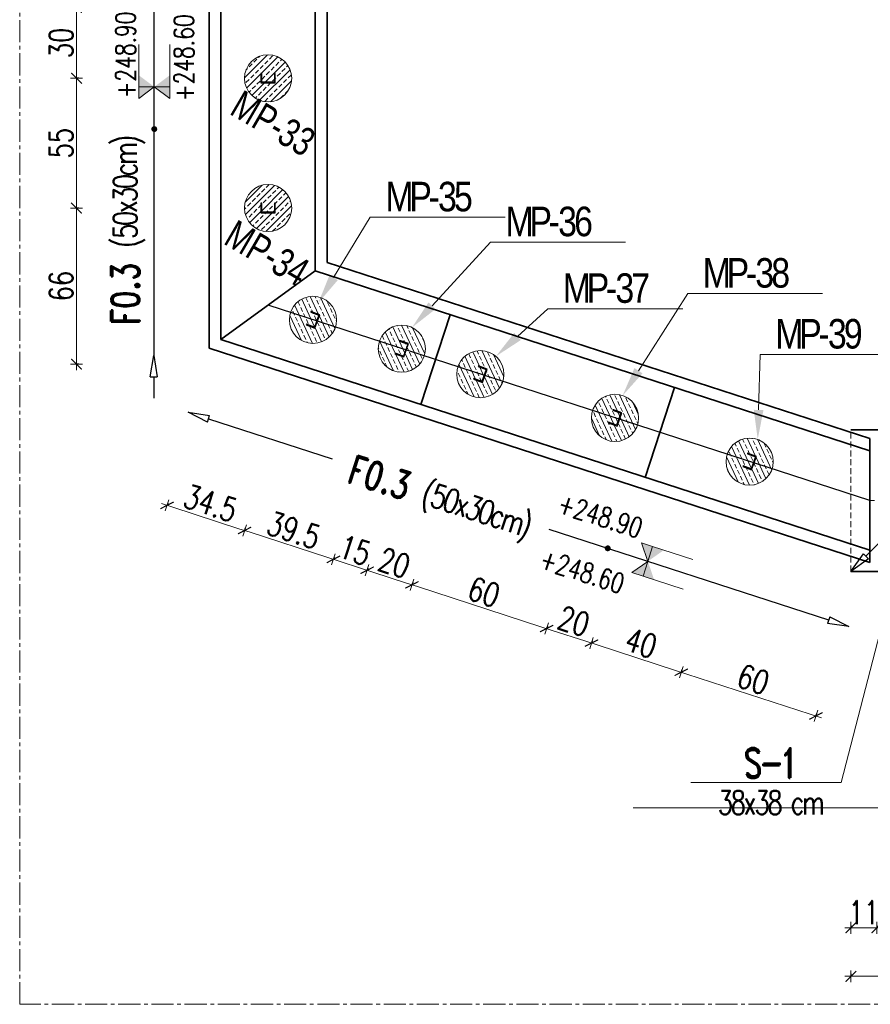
# Model space of a CAD drawing. Header units: millimetres. Extents: x -8 to 14965326, y -810 to 11054951.
# Tile 3 of 72: x 7503717 to 7504077, y 5554950 to 5555367. Entities that reach past the tile are written whole.
import ezdxf
from ezdxf import colors
from ezdxf.entities.mleader import LeaderData, LeaderLine
from ezdxf.math import Vec2, Vec3

# ---------------------------------------------------------------- set-up
doc = ezdxf.new("R2010")
doc.units = ezdxf.units.MM
doc.header["$LTSCALE"] = 0.5
doc.header["$MEASUREMENT"] = 0
for name, pattern in [('CENTER2', [1.125, 0.75, -0.125, 0.125, -0.125]), ('HIDDEN', [9.524999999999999, 6.35, -3.175]), ('KRESKOWA', [0.75, 0.5, -0.25])]:
    doc.linetypes.add(name, pattern=pattern)
doc.layers.get('0').update_dxf_attribs({"linetype": 'CONTINUOUS', "lineweight": 13})
doc.layers.get('Defpoints').update_dxf_attribs({"linetype": 'CONTINUOUS'})
for name, color, linetype, lineweight in [('_K_pozycje', 1, 'CONTINUOUS', 5), ('A_20-wymiary A', 7, 'CONTINUOUS', 13), ('JG numery', 171, 'HIDDEN', 20), ('K_Cienkie przerywane', 252, 'KRESKOWA', 9), ('K_Fundamenty - przekrój', 40, 'CONTINUOUS', 35), ('K_Kreskowanie', 253, 'CONTINUOUS', 5), ('K_Opis', 7, 'CONTINUOUS', 9), ('K_Ściany - przekrój', 7, 'CONTINUOUS', 35), ('tkd_obszary_wykazu', 14, 'CENTER2', 9), ('tkd_stal_przekrój', 80, 'CONTINUOUS', 30), ('tkd_wym', 1, 'CONTINUOUS', 5)]:
    doc.layers.add(name, color=color, linetype=linetype, lineweight=lineweight)
doc.layers.add('tkd_tekad_konfig', color=111, linetype='CONTINUOUS')
doc.styles.add('___K_OPIS_ROMAND', font='romand.shx', dxfattribs={"width": 0.75})
doc.styles.add('___K_OPIS_SIMPLEX', font='simplex.shx', dxfattribs={"width": 0.75})
doc.styles.add('_ARKONA_TABELKA', font='ARIALN.TTF')
doc.styles.add('Arial', font='arial.ttf')
doc.styles.add('tkd_txt0', font='simplex.shx', dxfattribs={"width": 0.75})
doc.dimstyles.new('opisy_wieńce', dxfattribs={"dimscale": 0.6, "dimtxt": 20, "dimasz": 25, "dimexe": 10, "dimexo": 50, "dimgap": 10, "dimtad": 0, "dimdec": 1, "dimrnd": 0.05000000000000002, "dimzin": 9, "dimdsep": 46, "dimtxsty": '___K_OPIS_ROMAND', "dimblk1": 'CLOSEDBLANK', "dimblk2": 'CLOSEDBLANK', "dimsah": 1, "dimcen": 0, "dimdle": 10, "dimse1": 1, "dimse2": 1, "dimclrd": 1, "dimclre": 256, "dimclrt": 50, "dimazin": 2, "dimtm": 1e-09, "dimtfac": 1, "dimtdec": 1, "dimtmove": 2, "dimatfit": 3, "dimfxl": 1, "dimtolj": 1, "dimtzin": 0, "dimarcsym": 0})
doc.dimstyles.new('tkd_1-50cm[cm]', dxfattribs={"dimtxt": 10, "dimasz": 2.5, "dimexe": 0, "dimexo": 10, "dimgap": 1.5, "dimtad": 1, "dimdec": 1, "dimrnd": 0.5, "dimdsep": 46, "dimtxsty": 'tkd_txt0', "dimblk": 'tkd_dim_arrow', "dimcen": 0, "dimclrd": 1, "dimclre": 256, "dimclrt": 7, "dimaunit": 1, "dimadec": 0, "dimazin": 0, "dimtfac": 0.009090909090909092, "dimtdec": 1, "dimtix": 1, "dimtmove": 1, "dimatfit": 3, "dimldrblk": 'DOTSMALL', "dimfxl": 1, "dimfxlon": 1, "dimtvp": 0.02, "dimtolj": 1, "dimtzin": 9, "dimlwd": -1, "dimarcsym": 0})

# ---------------------------------------------------------------- blocks, each defined once
blk = doc.blocks.new('_ClosedBlank')
at = {"color": 0, "linetype": 'ByBlock', "lineweight": -2}
for p, q in [((-1, 0.1666666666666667), (0, 0)), ((-1, 0.1666666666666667), (-1, -0.1666666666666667)), ((0, 0), (-1, -0.1666666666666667))]:
    blk.add_line(p, q, dxfattribs=at)
blk = doc.blocks.new('*D142')
at = {"layer": '_K_pozycje', "color": 1, "lineweight": -2, "transparency": 16777216}
for p, q in [((7503773.65103881, 5555381.055750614), (7503773.65103881, 5555390.055750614)), ((7503773.65103881, 5555372.055750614), (7503773.65103881, 5555224.52976978)), ((7503773.65103881, 5555215.52976978), (7503773.65103881, 5555206.52976978))]:
    blk.add_line(p, q, dxfattribs=at)
at = {"layer": 'Defpoints', "color": 0, "transparency": 16777216}
for p in [(7503797.111620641, 5555372.055750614), (7503773.65103881, 5555224.52976978), (7503797.111620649, 5555224.52976978)]:
    blk.add_point(p, dxfattribs=at)
at = {"layer": '_K_pozycje', "color": 1, "lineweight": -2, "transparency": 16777216, "xscale": 9, "yscale": 9, "zscale": 9}
for p, rotation in [((7503773.65103881, 5555372.055750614), 270), ((7503773.65103881, 5555224.52976978), 90)]:
    blk.add_blockref('_ClosedBlank', p, dxfattribs=dict(at, rotation=rotation))
at = {"layer": '_K_pozycje', "color": 50, "transparency": 16777216, "insert": (7503763.220780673, 5555277.413738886), "char_height": 12, "attachment_point": 5, "rotation": 90, "style": '___K_OPIS_ROMAND'}
blk.add_mtext('\\A1;F0.3 {\\Fsimplex|c238;\\H0.83333x;\\T0.8;\\C242;(50x30cm)}', dxfattribs=at)
blk = doc.blocks.new('*U39')
at = {"layer": 'K_Opis'}
h = blk.add_hatch(color=1, dxfattribs=at)
edge = h.paths.add_edge_path()
edge.add_arc((3.785675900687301e-31, -4.2301348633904e-16), 0.03599999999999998, -1.0800249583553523e-12, 359.9999999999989, ccw=False)
at = {"layer": 'K_Opis', "color": 1}
blk.add_line((6.659661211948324e-08, -0.5107883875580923), (3.785675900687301e-31, -4.2301348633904e-16), dxfattribs=at)
at = {"layer": 'K_Opis'}
for points in [[(-0.1881599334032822, -0.5107884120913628), (6.65973324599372e-08, -0.5107883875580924), (-0.1881599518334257, -0.3694368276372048), (-0.1881599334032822, -0.5107884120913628)], [(0.1881600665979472, -0.5107883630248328), (6.65973324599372e-08, -0.5107883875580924), (0.1881600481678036, -0.3694367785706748), (0.1881600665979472, -0.5107883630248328)], [(-0.1881599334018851, -0.5107884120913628), (-0.1881598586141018, -1.022270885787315)], [(0.1881600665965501, -0.5107883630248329), (0.1881601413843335, -1.022270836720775)]]:
    blk.add_lwpolyline(points, dxfattribs=at)
for points in [[(-0.1881599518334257, -0.3694368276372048), (-0.1881599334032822, -0.5107884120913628), (6.659803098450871e-08, -0.5107883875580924)], [(0.1881600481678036, -0.3694367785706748), (0.1881600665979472, -0.5107883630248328), (6.659663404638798e-08, -0.5107883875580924)], [(-0.1881599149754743, -0.6521399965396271), (-0.1881599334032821, -0.5107884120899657), (6.659803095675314e-08, -0.5107883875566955)], [(0.1881600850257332, -0.6521399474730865), (0.1881600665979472, -0.5107883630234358), (6.659663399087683e-08, -0.5107883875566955)]]:
    blk.add_solid(points, dxfattribs=at)
at = {"layer": 'K_Opis', "style": '___K_OPIS_SIMPLEX', "width": 0.75, "flags": 8}
for tag, p in [('dół', (0.4795031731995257, -0.7772995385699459)), ('góra', (-0.227333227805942, -0.9230138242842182))]:
    blk.add_attdef(tag, p, '', height=0.2399999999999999, rotation=89.99999999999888, dxfattribs=at)
blk = doc.blocks.new('pal')
at = {"layer": 'K_Kreskowanie'}
h = blk.add_hatch(dxfattribs=at)
h.set_pattern_fill('ANSI33', color=256, scale=15)
h.set_pattern_definition([(45, (0, 0), (-2.651650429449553, 2.651650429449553), []), (45, (2.651650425, 0), (-2.651650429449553, 2.651650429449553), [1.875, -0.9375])])
edge = h.paths.add_edge_path()
edge.add_arc((9474.865736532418, -17485.82904585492), 10, 0, 360)
h.paths.add_polyline_path([(9477.565736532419, -17483.82904585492), (9477.865736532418, -17483.82904585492), (9477.865736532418, -17487.82904585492), (9471.865736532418, -17487.82904585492), (9471.865736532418, -17483.82904585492), (9472.165736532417, -17483.82904585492), (9472.165736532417, -17487.52904585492), (9477.565736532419, -17487.52904585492)], flags=16)
at = {"layer": 'K_Opis'}
blk.add_circle((9474.865736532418, -17485.82904585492), 10, dxfattribs=at)
at = {"layer": 'tkd_stal_przekrój'}
blk.add_lwpolyline([(9471.865736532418, -17483.82904585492), (9471.865736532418, -17487.82904585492), (9477.865736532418, -17487.82904585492), (9477.865736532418, -17483.82904585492), (9477.565736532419, -17483.82904585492), (9477.565736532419, -17487.52904585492), (9472.165736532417, -17487.52904585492), (9472.165736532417, -17483.82904585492)], close=True, dxfattribs=at)
blk = doc.blocks.new('tkd_dim_arrow')
for p, q in [((-1, 0), (1, 0)), ((0, -1), (0, 1))]:
    blk.add_line(p, q)
at = {"const_width": 0.2}
blk.add_lwpolyline([(-0.8954183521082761, -0.8954183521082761), (0.8954183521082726, 0.8954183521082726)], dxfattribs=at)
blk = doc.blocks.new('*D156')
at = {"layer": 'Defpoints', "color": 0, "transparency": 16777216}
for p in [(7503797.111620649, 5555372.055750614), (7503740.916344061, 5555342.055750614), (7503822.111620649, 5555342.055750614)]:
    blk.add_point(p, dxfattribs=at)
at = {"layer": 'tkd_wym', "lineweight": -2, "transparency": 16777216}
for p, q in [((7503741.916344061, 5555372.055750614), (7503740.916344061, 5555372.055750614)), ((7503741.916344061, 5555342.055750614), (7503740.916344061, 5555342.055750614))]:
    blk.add_line(p, q, dxfattribs=at)
at = {"layer": 'tkd_wym', "color": 1, "transparency": 16777216}
blk.add_line((7503740.916344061, 5555369.555750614), (7503740.916344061, 5555344.555750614), dxfattribs=at)
at = {"layer": 'tkd_wym', "color": 1, "transparency": 16777216, "xscale": 2.5, "yscale": 2.5, "zscale": 2.5}
for p, rotation in [((7503740.916344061, 5555372.055750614), 90), ((7503740.916344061, 5555342.055750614), 270)]:
    blk.add_blockref('tkd_dim_arrow', p, dxfattribs=dict(at, rotation=rotation))
at = {"layer": 'tkd_wym', "color": 7, "transparency": 16777216, "insert": (7503734.41634406, 5555357.055750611), "char_height": 10, "attachment_point": 5, "rotation": 90, "style": 'tkd_txt0'}
blk.add_mtext('\\A1;30', dxfattribs=at)
blk = doc.blocks.new('_DotSmall')
blk = doc.blocks.new('*D157')
at = {"layer": 'Defpoints', "color": 0, "transparency": 16777216}
for p in [(7503822.111620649, 5555342.055750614), (7503740.916344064, 5555287.055750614), (7503822.111620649, 5555287.055750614)]:
    blk.add_point(p, dxfattribs=at)
at = {"layer": 'tkd_wym', "lineweight": -2, "transparency": 16777216}
for p, q in [((7503741.916344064, 5555342.055750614), (7503740.916344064, 5555342.055750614)), ((7503741.916344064, 5555287.055750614), (7503740.916344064, 5555287.055750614))]:
    blk.add_line(p, q, dxfattribs=at)
at = {"layer": 'tkd_wym', "color": 1, "transparency": 16777216}
blk.add_line((7503740.916344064, 5555339.555750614), (7503740.916344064, 5555289.555750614), dxfattribs=at)
at = {"layer": 'tkd_wym', "color": 1, "transparency": 16777216, "xscale": 2.5, "yscale": 2.5, "zscale": 2.5}
for p, rotation in [((7503740.916344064, 5555342.055750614), 90), ((7503740.916344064, 5555287.055750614), 270)]:
    blk.add_blockref('tkd_dim_arrow', p, dxfattribs=dict(at, rotation=rotation))
at = {"layer": 'tkd_wym', "color": 7, "transparency": 16777216, "insert": (7503734.416344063, 5555314.555750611), "char_height": 10, "attachment_point": 5, "rotation": 90, "style": 'tkd_txt0'}
blk.add_mtext('\\A1;55', dxfattribs=at)
blk = doc.blocks.new('*D158')
at = {"layer": 'Defpoints', "color": 0, "transparency": 16777216}
for p in [(7503822.111620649, 5555287.055750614), (7503740.916344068, 5555220.895997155), (7503797.111620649, 5555220.895997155)]:
    blk.add_point(p, dxfattribs=at)
at = {"layer": 'tkd_wym', "lineweight": -2, "transparency": 16777216}
for p, q in [((7503741.916344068, 5555287.055750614), (7503740.916344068, 5555287.055750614)), ((7503741.916344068, 5555220.895997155), (7503740.916344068, 5555220.895997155))]:
    blk.add_line(p, q, dxfattribs=at)
at = {"layer": 'tkd_wym', "color": 1, "transparency": 16777216}
blk.add_line((7503740.916344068, 5555284.555750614), (7503740.916344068, 5555223.395997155), dxfattribs=at)
at = {"layer": 'tkd_wym', "color": 1, "transparency": 16777216, "xscale": 2.5, "yscale": 2.5, "zscale": 2.5}
for p, rotation in [((7503740.916344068, 5555287.055750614), 90), ((7503740.916344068, 5555220.895997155), 270)]:
    blk.add_blockref('tkd_dim_arrow', p, dxfattribs=dict(at, rotation=rotation))
at = {"layer": 'tkd_wym', "color": 7, "transparency": 16777216, "insert": (7503734.416344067, 5555253.975873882), "char_height": 10, "attachment_point": 5, "rotation": 90, "style": 'tkd_txt0'}
blk.add_mtext('\\A1;66', dxfattribs=at)
blk = doc.blocks.new('*D193')
at = {"layer": '_K_pozycje', "color": 1, "lineweight": -2, "transparency": 16777216}
for p, q in [((7504155.790616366, 5555219.734741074), (7504129.111623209, 5555193.055748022)), ((7504122.747662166, 5555186.691787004), (7504075.475584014, 5555139.419709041))]:
    blk.add_line(p, q, dxfattribs=at)
at = {"layer": 'Defpoints', "color": 0, "transparency": 16777216}
for p in [(7504129.111623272, 5555193.055747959), (7504069.111623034, 5555133.05574796), (7504069.111622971, 5555133.055748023)]:
    blk.add_point(p, dxfattribs=at)
at = {"layer": '_K_pozycje', "color": 1, "lineweight": -2, "transparency": 16777216, "xscale": 9, "yscale": 9, "zscale": 9}
for p, rotation in [((7504129.111623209, 5555193.055748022), 44.99999988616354), ((7504069.111622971, 5555133.055748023), 224.9999998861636)]:
    blk.add_blockref('_ClosedBlank', p, dxfattribs=dict(at, rotation=rotation))
at = {"layer": '_K_pozycje', "color": 50, "transparency": 16777216, "insert": (7504195.827166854, 5555259.771291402), "char_height": 12, "attachment_point": 5, "rotation": 44.99999988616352, "style": '___K_OPIS_ROMAND'}
blk.add_mtext('\\A1;F0.1{\\fArial|b0|i0|c238|p34;\\H0.87497x;\\C242;   \\Fsimplex|c238;\\H0.95241x;\\T0.8;(60x60x40cm)}', dxfattribs=at)
blk = doc.blocks.new('*D196')
at = {"layer": '_K_pozycje', "color": 1, "lineweight": -2, "transparency": 16777216}
for p, q in [((7503796.859926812, 5555197.73831741), (7503849.236171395, 5555180.736310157)), ((7504059.739366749, 5555112.404246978), (7503941.292968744, 5555150.853481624))]:
    blk.add_line(p, q, dxfattribs=at)
at = {"layer": 'Defpoints', "color": 0, "transparency": 16777216}
for p in [(7503797.111620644, 5555227.663189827), (7503788.29964678, 5555200.517095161), (7504077.111620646, 5555136.771563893)]:
    blk.add_point(p, dxfattribs=at)
at = {"layer": '_K_pozycje', "color": 1, "lineweight": -2, "transparency": 16777216, "xscale": 9, "yscale": 9, "zscale": 9}
for p, rotation in [((7503788.29964678, 5555200.517095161), 162.015898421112), ((7504068.299646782, 5555109.625469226), 342.015898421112)]:
    blk.add_blockref('_ClosedBlank', p, dxfattribs=dict(at, rotation=rotation))
at = {"layer": '_K_pozycje', "color": 50, "transparency": 16777216, "insert": (7503894.35412525, 5555162.990187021), "char_height": 12, "attachment_point": 5, "rotation": 342.01589842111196, "style": '___K_OPIS_ROMAND'}
blk.add_mtext('\\A1;F0.3 {\\Fsimplex|c238;\\H0.83333x;\\T0.8;\\C242;(50x30cm)}', dxfattribs=at)
blk = doc.blocks.new('*D197')
at = {"layer": 'Defpoints', "color": 0, "transparency": 16777216}
for p in [(7503841.134465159, 5555239.656991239), (7503878.791103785, 5555227.433158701), (7503849.807589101, 5555138.146780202)]:
    blk.add_point(p, dxfattribs=at)
at = {"layer": 'tkd_wym', "lineweight": -2, "transparency": 16777216}
for p, q in [((7503812.459703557, 5555151.321754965), (7503812.150950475, 5555150.37061274)), ((7503850.116342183, 5555139.097922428), (7503849.807589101, 5555138.146780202))]:
    blk.add_line(p, q, dxfattribs=at)
at = {"layer": 'tkd_wym', "color": 1, "transparency": 16777216}
blk.add_line((7503814.528806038, 5555149.598730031), (7503847.429733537, 5555138.918662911), dxfattribs=at)
at = {"layer": 'tkd_wym', "color": 1, "transparency": 16777216, "xscale": 2.5, "yscale": 2.5, "zscale": 2.5}
for p, rotation in [((7503812.150950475, 5555150.37061274), 162.0158984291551), ((7503849.807589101, 5555138.146780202), 342.0158984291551)]:
    blk.add_blockref('tkd_dim_arrow', p, dxfattribs=dict(at, rotation=rotation))
at = {"layer": 'tkd_wym', "color": 7, "transparency": 16777216, "insert": (7503832.98616483, 5555150.441120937), "char_height": 10, "attachment_point": 5, "rotation": 342.0158984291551, "style": 'tkd_txt0'}
blk.add_mtext('\\A1;39.5', dxfattribs=at)
blk = doc.blocks.new('*D198')
at = {"layer": 'Defpoints', "color": 0, "transparency": 16777216}
for p in [(7503878.791103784, 5555227.433158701), (7503886.883175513, 5555203.77901797), (7503864.074722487, 5555133.515483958)]:
    blk.add_point(p, dxfattribs=at)
at = {"layer": 'tkd_wym', "lineweight": -2, "transparency": 16777216}
for p, q in [((7503850.116342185, 5555139.097922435), (7503849.807589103, 5555138.146780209)), ((7503864.383475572, 5555134.466626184), (7503864.074722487, 5555133.515483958))]:
    blk.add_line(p, q, dxfattribs=at)
at = {"layer": 'tkd_wym', "color": 1, "transparency": 16777216}
blk.add_line((7503852.185444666, 5555137.374897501), (7503861.696866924, 5555134.287366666), dxfattribs=at)
at = {"layer": 'tkd_wym', "color": 1, "transparency": 16777216, "xscale": 2.5, "yscale": 2.5, "zscale": 2.5}
for p, rotation in [((7503849.807589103, 5555138.146780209), 162.0158984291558), ((7503864.074722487, 5555133.515483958), 342.0158984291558)]:
    blk.add_blockref('tkd_dim_arrow', p, dxfattribs=dict(at, rotation=rotation))
at = {"layer": 'tkd_wym', "color": 7, "transparency": 16777216, "insert": (7503858.948050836, 5555142.01355655), "char_height": 10, "attachment_point": 5, "rotation": 342.0158984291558, "style": 'tkd_txt0'}
blk.add_mtext('\\A1;15', dxfattribs=at)
blk = doc.blocks.new('*D199')
at = {"layer": 'Defpoints', "color": 0, "transparency": 16777216}
for p in [(7503912.081081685, 5555216.626800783), (7503886.883175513, 5555203.77901797), (7503883.097567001, 5555127.340422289)]:
    blk.add_point(p, dxfattribs=at)
at = {"layer": 'tkd_wym', "lineweight": -2, "transparency": 16777216}
for p, q in [((7503864.383475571, 5555134.466626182), (7503864.074722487, 5555133.515483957)), ((7503883.406320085, 5555128.291564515), (7503883.097567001, 5555127.340422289))]:
    blk.add_line(p, q, dxfattribs=at)
at = {"layer": 'tkd_wym', "color": 1, "transparency": 16777216}
blk.add_line((7503866.452578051, 5555132.743601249), (7503880.719711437, 5555128.112304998), dxfattribs=at)
at = {"layer": 'tkd_wym', "color": 1, "transparency": 16777216, "xscale": 2.5, "yscale": 2.5, "zscale": 2.5}
for p, rotation in [((7503864.074722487, 5555133.515483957), 162.0158984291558), ((7503883.097567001, 5555127.340422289), 342.0158984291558)]:
    blk.add_blockref('tkd_dim_arrow', p, dxfattribs=dict(at, rotation=rotation))
at = {"layer": 'tkd_wym', "color": 7, "transparency": 16777216, "insert": (7503875.593039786, 5555136.61037759), "char_height": 10, "attachment_point": 5, "rotation": 342.0158984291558, "style": 'tkd_txt0'}
blk.add_mtext('\\A1;20', dxfattribs=at)
blk = doc.blocks.new('*D200')
at = {"layer": 'Defpoints', "color": 0, "transparency": 16777216}
for p in [(7503912.081081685, 5555216.626800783), (7503969.149615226, 5555198.101615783), (7503940.166100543, 5555108.815237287)]:
    blk.add_point(p, dxfattribs=at)
at = {"layer": 'tkd_wym', "lineweight": -2, "transparency": 16777216}
for p, q in [((7503883.406320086, 5555128.291564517), (7503883.097567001, 5555127.34042229)), ((7503940.474853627, 5555109.766379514), (7503940.166100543, 5555108.815237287))]:
    blk.add_line(p, q, dxfattribs=at)
at = {"layer": 'tkd_wym', "color": 1, "transparency": 16777216}
blk.add_line((7503885.475422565, 5555126.568539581), (7503937.788244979, 5555109.587119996), dxfattribs=at)
at = {"layer": 'tkd_wym', "color": 1, "transparency": 16777216, "xscale": 2.5, "yscale": 2.5, "zscale": 2.5}
for p, rotation in [((7503883.097567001, 5555127.34042229), 162.0158984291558), ((7503940.166100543, 5555108.815237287), 342.0158984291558)]:
    blk.add_blockref('tkd_dim_arrow', p, dxfattribs=dict(at, rotation=rotation))
at = {"layer": 'tkd_wym', "color": 7, "transparency": 16777216, "insert": (7503913.638728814, 5555124.260254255), "char_height": 10, "attachment_point": 5, "rotation": 342.0158984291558, "style": 'tkd_txt0'}
blk.add_mtext('\\A1;60', dxfattribs=at)
blk = doc.blocks.new('*D201')
at = {"layer": 'Defpoints', "color": 0, "transparency": 16777216}
for p in [(7503969.149615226, 5555198.101615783), (7503981.997398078, 5555172.903709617), (7503959.188945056, 5555102.640175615)]:
    blk.add_point(p, dxfattribs=at)
at = {"layer": 'tkd_wym', "lineweight": -2, "transparency": 16777216}
for p, q in [((7503940.474853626, 5555109.766379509), (7503940.166100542, 5555108.815237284)), ((7503959.497698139, 5555103.591317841), (7503959.188945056, 5555102.640175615))]:
    blk.add_line(p, q, dxfattribs=at)
at = {"layer": 'tkd_wym', "color": 1, "transparency": 16777216}
blk.add_line((7503942.543956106, 5555108.043354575), (7503956.811089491, 5555103.412058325), dxfattribs=at)
at = {"layer": 'tkd_wym', "color": 1, "transparency": 16777216, "xscale": 2.5, "yscale": 2.5, "zscale": 2.5}
for p, rotation in [((7503940.166100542, 5555108.815237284), 162.0158984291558), ((7503959.188945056, 5555102.640175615), 342.0158984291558)]:
    blk.add_blockref('tkd_dim_arrow', p, dxfattribs=dict(at, rotation=rotation))
at = {"layer": 'tkd_wym', "color": 7, "transparency": 16777216, "insert": (7503951.684417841, 5555111.910130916), "char_height": 10, "attachment_point": 5, "rotation": 342.0158984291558, "style": 'tkd_txt0'}
blk.add_mtext('\\A1;20', dxfattribs=at)
blk = doc.blocks.new('*D202')
at = {"layer": 'Defpoints', "color": 0, "transparency": 16777216}
for p in [(7504026.218148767, 5555179.576430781), (7503981.997398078, 5555172.903709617), (7503997.234634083, 5555090.290052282)]:
    blk.add_point(p, dxfattribs=at)
at = {"layer": 'tkd_wym', "lineweight": -2, "transparency": 16777216}
for p, q in [((7503959.497698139, 5555103.591317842), (7503959.188945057, 5555102.640175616)), ((7503997.543387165, 5555091.241194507), (7503997.234634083, 5555090.290052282))]:
    blk.add_line(p, q, dxfattribs=at)
at = {"layer": 'tkd_wym', "color": 1, "transparency": 16777216}
blk.add_line((7503961.56680062, 5555101.868292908), (7503994.856778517, 5555091.061934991), dxfattribs=at)
at = {"layer": 'tkd_wym', "color": 1, "transparency": 16777216, "xscale": 2.5, "yscale": 2.5, "zscale": 2.5}
for p, rotation in [((7503959.188945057, 5555102.640175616), 162.0158984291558), ((7503997.234634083, 5555090.290052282), 342.0158984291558)]:
    blk.add_blockref('tkd_dim_arrow', p, dxfattribs=dict(at, rotation=rotation))
at = {"layer": 'tkd_wym', "color": 7, "transparency": 16777216, "insert": (7503980.218684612, 5555102.647538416), "char_height": 10, "attachment_point": 5, "rotation": 342.0158984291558, "style": 'tkd_txt0'}
blk.add_mtext('\\A1;40', dxfattribs=at)
blk = doc.blocks.new('*D203')
at = {"layer": 'Defpoints', "color": 0, "transparency": 16777216}
for p in [(7504026.218148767, 5555179.576430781), (7504077.111620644, 5555142.028401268), (7504054.303167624, 5555071.764867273)]:
    blk.add_point(p, dxfattribs=at)
at = {"layer": 'tkd_wym', "lineweight": -2, "transparency": 16777216}
for p, q in [((7503997.543387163, 5555091.241194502), (7503997.234634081, 5555090.290052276)), ((7504054.611920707, 5555072.716009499), (7504054.303167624, 5555071.764867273))]:
    blk.add_line(p, q, dxfattribs=at)
at = {"layer": 'tkd_wym', "color": 1, "transparency": 16777216}
blk.add_line((7503999.612489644, 5555089.518169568), (7504051.925312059, 5555072.536749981), dxfattribs=at)
at = {"layer": 'tkd_wym', "color": 1, "transparency": 16777216, "xscale": 2.5, "yscale": 2.5, "zscale": 2.5}
for p, rotation in [((7503997.234634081, 5555090.290052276), 162.0158984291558), ((7504054.303167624, 5555071.764867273), 342.0158984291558)]:
    blk.add_blockref('tkd_dim_arrow', p, dxfattribs=dict(at, rotation=rotation))
at = {"layer": 'tkd_wym', "color": 7, "transparency": 16777216, "insert": (7504027.775795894, 5555087.209884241), "char_height": 10, "attachment_point": 5, "rotation": 342.0158984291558, "style": 'tkd_txt0'}
blk.add_mtext('\\A1;60', dxfattribs=at)
blk = doc.blocks.new('*D204')
at = {"layer": 'Defpoints', "color": 0, "transparency": 16777216}
for p in [(7503841.13446516, 5555239.656991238), (7503802.111620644, 5555231.296962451), (7503779.303167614, 5555161.033428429)]:
    blk.add_point(p, dxfattribs=at)
at = {"layer": 'tkd_wym', "lineweight": -2, "transparency": 16777216}
for p, q in [((7503779.611920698, 5555161.984570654), (7503779.303167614, 5555161.033428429)), ((7503812.45970356, 5555151.321754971), (7503812.150950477, 5555150.370612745))]:
    blk.add_line(p, q, dxfattribs=at)
at = {"layer": 'tkd_wym', "color": 1, "transparency": 16777216}
blk.add_line((7503809.773094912, 5555151.142495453), (7503781.681023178, 5555160.26154572), dxfattribs=at)
at = {"layer": 'tkd_wym', "color": 1, "transparency": 16777216, "xscale": 2.5, "yscale": 2.5, "zscale": 2.5}
for p, rotation in [((7503779.303167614, 5555161.033428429), 162.0158984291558), ((7503812.150950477, 5555150.370612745), 342.0158984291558)]:
    blk.add_blockref('tkd_dim_arrow', p, dxfattribs=dict(at, rotation=rotation))
at = {"layer": 'tkd_wym', "color": 7, "transparency": 16777216, "insert": (7503797.733954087, 5555161.884445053), "char_height": 10, "attachment_point": 5, "rotation": 342.0158984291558, "style": 'tkd_txt0'}
blk.add_mtext('\\A1;34.5', dxfattribs=at)
blk = doc.blocks.new('*D308')
at = {"layer": 'Defpoints', "color": 0, "transparency": 16777216}
for p in [(7504069.111623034, 5555133.05574796), (7504129.111623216, 5555133.055748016), (7504069.111623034, 5554961.390401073)]:
    blk.add_point(p, dxfattribs=at)
at = {"layer": 'tkd_wym', "lineweight": -2, "transparency": 16777216}
for p, q in [((7504069.111623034, 5554962.390401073), (7504069.111623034, 5554961.390401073)), ((7504129.111623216, 5554962.390401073), (7504129.111623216, 5554961.390401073))]:
    blk.add_line(p, q, dxfattribs=at)
at = {"layer": 'tkd_wym', "color": 1, "transparency": 16777216}
blk.add_line((7504126.611623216, 5554961.390401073), (7504071.611623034, 5554961.390401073), dxfattribs=at)
at = {"layer": 'tkd_wym', "color": 1, "transparency": 16777216, "xscale": 2.5, "yscale": 2.5, "zscale": 2.5, "rotation": 180}
blk.add_blockref('tkd_dim_arrow', (7504069.111623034, 5554961.390401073), dxfattribs=at)
at = {"layer": 'tkd_wym', "color": 1, "transparency": 16777216, "xscale": 2.5, "yscale": 2.5, "zscale": 2.5}
blk.add_blockref('tkd_dim_arrow', (7504129.111623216, 5554961.390401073), dxfattribs=at)
at = {"layer": 'tkd_wym', "color": 7, "transparency": 16777216, "insert": (7504099.111623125, 5554967.890401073), "char_height": 10, "attachment_point": 5, "style": 'tkd_txt0'}
blk.add_mtext('\\A1;60', dxfattribs=at)
blk = doc.blocks.new('*D477')
at = {"layer": 'Defpoints', "color": 0, "transparency": 16777216}
for p in [(7504069.111622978, 5555155.673641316), (7504080.111620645, 5555155.673641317), (7504069.111622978, 5554981.940718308)]:
    blk.add_point(p, dxfattribs=at)
at = {"layer": 'tkd_wym', "lineweight": -2, "transparency": 16777216}
for p, q in [((7504069.111622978, 5554982.940718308), (7504069.111622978, 5554981.940718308)), ((7504080.111620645, 5554982.940718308), (7504080.111620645, 5554981.940718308))]:
    blk.add_line(p, q, dxfattribs=at)
at = {"layer": 'tkd_wym', "color": 1, "transparency": 16777216}
blk.add_line((7504077.611620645, 5554981.940718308), (7504071.611622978, 5554981.940718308), dxfattribs=at)
at = {"layer": 'tkd_wym', "color": 1, "transparency": 16777216, "xscale": 2.5, "yscale": 2.5, "zscale": 2.5, "rotation": 180}
blk.add_blockref('tkd_dim_arrow', (7504069.111622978, 5554981.940718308), dxfattribs=at)
at = {"layer": 'tkd_wym', "color": 1, "transparency": 16777216, "xscale": 2.5, "yscale": 2.5, "zscale": 2.5}
blk.add_blockref('tkd_dim_arrow', (7504080.111620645, 5554981.940718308), dxfattribs=at)
at = {"layer": 'tkd_wym', "color": 7, "transparency": 16777216, "insert": (7504074.611621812, 5554988.440718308), "char_height": 10, "attachment_point": 5, "style": 'tkd_txt0'}
blk.add_mtext('\\A1;11', dxfattribs=at)

msp = doc.modelspace()

# ---------------------------------------------------------------- linework, layer by layer
at = {"layer": 'A_20-wymiary A'}
msp.add_line((7504079.111620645, 5555163.055750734), (7504077.111620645, 5555163.055750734), dxfattribs=at)
at = {"layer": 'K_Cienkie przerywane', "linetype": 'KRESKOWA', "ltscale": 10}
msp.add_line((7504069.111622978, 5555133.055748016), (7504069.111622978, 5555193.055748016), dxfattribs=at)
at = {"layer": 'K_Fundamenty - przekrój'}
for p, q in [((7503797.111620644, 5555227.663189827), (7503797.111620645, 5558577.055750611)), ((7503847.111620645, 5555264.000915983), (7503847.111620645, 5558517.055749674)), ((7504077.111620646, 5555189.339937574), (7503847.111620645, 5555264.000915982)), ((7504077.111620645, 5555136.771563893), (7503797.111620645, 5555227.663189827)), ((7504069.111622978, 5555193.055748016), (7504129.111623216, 5555193.055748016)), ((7504077.111620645, 5555136.771563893), (7504077.111620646, 5555189.339937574)), ((7504129.111623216, 5555133.055748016), (7504069.111622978, 5555133.055748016))]:
    msp.add_line(p, q, dxfattribs=at)
at = {"layer": 'K_Ściany - przekrój', "linetype": 'Continuous', "ltscale": 2.5}
for p, q in [((7503802.111620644, 5555231.296962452), (7503802.111620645, 5558572.055750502)), ((7503842.111620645, 5555260.367143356), (7503842.111620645, 5558572.055750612)), ((7503842.111620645, 5555260.367143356), (7503802.111620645, 5555231.296962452)), ((7504077.111620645, 5555184.0831002), (7503842.111620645, 5555260.367143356)), ((7503886.883175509, 5555203.779017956), (7503899.233298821, 5555241.824706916)), ((7504077.111620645, 5555142.028401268), (7503802.111620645, 5555231.296962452)), ((7503981.997398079, 5555172.903709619), (7503994.347521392, 5555210.949398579))]:
    msp.add_line(p, q, dxfattribs=at)
at = {"layer": 'tkd_obszary_wykazu', "ltscale": 25}
msp.add_lwpolyline([(7503716.83762762, 5559109.385387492), (7506482.052716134, 5559109.385387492), (7506482.052716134, 5554949.530839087), (7503716.83762762, 5554949.530839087)], close=True, dxfattribs=at)
at = {"layer": 'tkd_tekad_konfig'}
msp.add_line((7504077.111620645, 5555163.055750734), (7503822.111620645, 5555245.832052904), dxfattribs=at)

# ---------------------------------------------------------------- block references
ref = msp.add_blockref('*U39', (7503773.877803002, 5555320.529669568), dxfattribs=dict(xscale=-35, yscale=35, zscale=35, rotation=180.0000074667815))
ref.add_attrib('góra', '+248.90', (7503765.921138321, 5555333.63515238), dxfattribs={"layer": 'K_Opis', "height": 8.399999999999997, "rotation": 90.0000074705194, "style": '___K_OPIS_SIMPLEX', "width": 0.75, "flags": 8})
ref.add_attrib('dół', '+248.60', (7503790.660412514, 5555332.435155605), dxfattribs={"layer": 'K_Opis', "height": 8.399999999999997, "rotation": 90.0000074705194, "style": '___K_OPIS_SIMPLEX', "width": 0.75, "flags": 8})
ref = msp.add_blockref('*U39', (7503966.068437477, 5555142.811043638), dxfattribs=dict(xscale=-34.99999999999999, yscale=35, zscale=35, rotation=72.01590590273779))
ref.add_attrib('góra', '+248.90', (7503944.181054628, 5555158.281344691), dxfattribs={"layer": 'K_Opis', "height": 8.399999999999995, "rotation": 342.0159059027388, "style": '___K_OPIS_SIMPLEX', "width": 0.75, "flags": 8})
ref.add_attrib('dół', '+248.60', (7503936.542730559, 5555134.750775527), dxfattribs={"layer": 'K_Opis', "height": 8.399999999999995, "rotation": 342.0159059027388, "style": '___K_OPIS_SIMPLEX', "width": 0.75, "flags": 8})
at = {"layer": 'K_Opis'}
for p in [(7494347.245884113, 5572827.884796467), (7494347.245884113, 5572772.884796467)]:
    msp.add_blockref('pal', p, dxfattribs=at)
at = {"layer": 'K_Opis', "rotation": 69.97048964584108}
for p in [(7484167.732137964, 5552326.833787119), (7484205.388776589, 5552314.609954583), (7484238.678754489, 5552303.803596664), (7484295.747288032, 5552285.278411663), (7484352.815821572, 5552266.753226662)]:
    msp.add_blockref('pal', p, dxfattribs=at)

# ---------------------------------------------------------------- texts
at = {"layer": 'JG numery', "color": 1, "transparency": 33554687, "style": 'Arial', "width": 0.7499999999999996}
for s, p in [('MP-33', (7503805.268714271, 5555327.141381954)), ('MP-34', (7503802.697087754, 5555272.141381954))]:
    msp.add_text(s, height=12, rotation=329.7206330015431, dxfattribs=at).set_placement(p)

# ---------------------------------------------------------------- dimensions: what is measured, and where the dimension line sits
at = {"layer": '_K_pozycje'}
for base, p1, p2, angle, text, override, picture, middle in [((7503773.65103881, 5555224.52976978), (7503797.111620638, 5555372.055750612), (7503797.111620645, 5555224.529769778), 270.0000000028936, 'F0.3 {\\Fsimplex|c238;\\H0.83333x;\\T0.8;\\C242;(50x30cm)}', {"dimasz": 15}, '*D142', (7503763.220780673, 5555277.413738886)), ((7504069.111622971, 5555133.055748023), (7504129.111623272, 5555193.05574796), (7504069.111623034, 5555133.05574796), 224.99999988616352, 'F0.1{\\fArial|b0|i0|c238|p34;\\H0.87497x;\\C242;   \\Fsimplex|c238;\\H0.95241x;\\T0.8;(60x60x40cm)}', {"dimasz": 15, "dimtmove": 1}, '*D193', (7504189.217114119, 5555266.381344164)), ((7503788.29964678, 5555200.517095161), (7504077.111620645, 5555136.771563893), (7503797.111620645, 5555227.663189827), 162.01589842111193, 'F0.3 {\\Fsimplex|c238;\\H0.83333x;\\T0.8;\\C242;(50x30cm)}', {"dimasz": 15}, '*D196', (7503894.35412525, 5555162.990187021))]:
    dim = msp.add_linear_dim(base=base, p1=p1, p2=p2, angle=angle, text=text, dimstyle='opisy_wieńce', override=override, dxfattribs=at)
    dim.commit()
    dim.dimension.update_dxf_attribs({"geometry": picture, "text_midpoint": middle, "dimtype": 161})
at = {"layer": 'tkd_wym'}
for base, p1, p2, angle, picture, middle in [((7503740.916344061, 5555342.055750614), (7503797.111620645, 5555372.055750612), (7503822.111620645, 5555342.055750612), 90, '*D156', (7503734.41634406, 5555357.055750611)), ((7503740.916344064, 5555287.055750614), (7503822.111620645, 5555342.055750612), (7503822.111620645, 5555287.055750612), 90, '*D157', (7503734.416344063, 5555314.555750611)), ((7503740.916344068, 5555220.895997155), (7503822.111620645, 5555287.055750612), (7503797.111620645, 5555220.895997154), 90, '*D158', (7503734.416344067, 5555253.975873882)), ((7503779.303167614, 5555161.033428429), (7503841.13446516, 5555239.656991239), (7503802.111620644, 5555231.296962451), 162.0158984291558, '*D204', (7503797.733954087, 5555161.884445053)), ((7503864.074722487, 5555133.515483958), (7503878.791103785, 5555227.433158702), (7503886.883175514, 5555203.77901797), 162.0158984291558, '*D198', (7503858.948050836, 5555142.01355655)), ((7503883.097567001, 5555127.340422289), (7503886.883175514, 5555203.77901797), (7503912.081081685, 5555216.626800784), 162.0158984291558, '*D199', (7503875.593039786, 5555136.61037759)), ((7503940.166100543, 5555108.815237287), (7503912.081081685, 5555216.626800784), (7503969.149615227, 5555198.101615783), 162.0158984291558, '*D200', (7503913.638728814, 5555124.260254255)), ((7503959.188945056, 5555102.640175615), (7503969.149615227, 5555198.101615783), (7503981.997398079, 5555172.903709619), 162.0158984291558, '*D201', (7503951.684417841, 5555111.910130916)), ((7503997.234634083, 5555090.290052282), (7503981.997398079, 5555172.903709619), (7504026.218148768, 5555179.576430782), 162.0158984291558, '*D202', (7503980.218684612, 5555102.647538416)), ((7504054.303167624, 5555071.764867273), (7504026.218148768, 5555179.576430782), (7504077.111620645, 5555142.028401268), 162.0158984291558, '*D203', (7504027.775795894, 5555087.209884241))]:
    dim = msp.add_linear_dim(base=base, p1=p1, p2=p2, angle=angle, dimstyle='tkd_1-50cm[cm]', dxfattribs=at)
    dim.commit()
    dim.dimension.update_dxf_attribs({"geometry": picture, "text_midpoint": middle})
dim = msp.add_aligned_dim(p1=(7503841.13446516, 5555239.656991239), p2=(7503878.791103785, 5555227.433158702), distance=-93.87279429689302, dimstyle='tkd_1-50cm[cm]', dxfattribs=at)
dim.commit()
dim.dimension.update_dxf_attribs({"geometry": '*D197', "text_midpoint": (7503832.98616483, 5555150.441120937)})
for base, p1, p2, picture, middle in [((7504069.111622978, 5554981.940718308), (7504080.111620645, 5555155.673641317), (7504069.111622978, 5555155.673641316), '*D477', (7504074.611621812, 5554988.440718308)), ((7504069.111623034, 5554961.390401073), (7504129.111623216, 5555133.055748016), (7504069.111623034, 5555133.05574796), '*D308', (7504099.111623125, 5554967.890401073))]:
    dim = msp.add_linear_dim(base=base, p1=p1, p2=p2, dimstyle='tkd_1-50cm[cm]', dxfattribs=at)
    dim.commit()
    dim.dimension.update_dxf_attribs({"geometry": picture, "text_midpoint": middle})

# ---------------------------------------------------------------- leaders
at = {"layer": 'JG numery', "color": 1, "transparency": 33554687}
ml = msp.add_multileader_mtext('Standard', dxfattribs=at)
ml.set_content('{\\T0.8;\\C1;MP-35}', color=7, style='_ARKONA_TABELKA')
ml.set_leader_properties(color=1, linetype='CONTINUOUS', lineweight=9)
ml.build(insert=Vec2(0, 0))
ml.multileader.update_dxf_attribs({"text_left_attachment_type": 6, "text_right_attachment_type": 6, "dogleg_length": 5, "arrow_head_size": 12.5})
ctx = ml.context
ctx.base_point, ctx.char_height, ctx.arrow_head_size, ctx.landing_gap_size, ctx.plane_origin, ctx.plane_x_axis, ctx.plane_y_axis = Vec3(7503872.664434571, 5555283.166995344), 12.5, 12.5, 0, Vec3(7503862.215462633, 5555213.517934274), Vec3(1, -2.449293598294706e-16), Vec3(2.449293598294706e-16, 1)
ctx.left_attachment, ctx.right_attachment, ctx.text_align_type = 6, 6, 1
notes = []
notes.append((ctx, [(0, (1, 1, 0), (7503865.448639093, 5555283.166995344), (1, -2.449293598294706e-16), 7.215795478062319, [(0, [(7503843.422644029, 5555246.884605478)], 0, [])])]))
ctx.mtext.insert, ctx.mtext.text_direction, ctx.mtext.alignment, ctx.mtext.line_spacing_factor, ctx.mtext.flow_direction = Vec3(7503889.760540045, 5555298.166995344), Vec3(1, -2.449293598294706e-16), 2, 0.8640000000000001, 5
at = {"layer": 'K_Opis'}
ml = msp.add_multileader_mtext('Standard', dxfattribs=at)
ml.set_content('{\\T0.8;\\C1;MP-36}', color=7, style='_ARKONA_TABELKA')
ml.set_leader_properties(color=1, linetype='CONTINUOUS', lineweight=9)
ml.build(insert=Vec2(0, 0))
ml.multileader.update_dxf_attribs({"text_left_attachment_type": 6, "text_right_attachment_type": 6, "dogleg_length": 5, "arrow_head_size": 12.5})
ctx = ml.context
ctx.base_point, ctx.char_height, ctx.arrow_head_size, ctx.landing_gap_size, ctx.plane_origin, ctx.plane_x_axis, ctx.plane_y_axis = Vec3(7503923.623674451, 5555272.613984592), 12.5, 12.5, 0, Vec3(7503901.929690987, 5555203.072834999), Vec3(1, -2.449293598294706e-16), Vec3(2.449293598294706e-16, 1)
ctx.left_attachment, ctx.right_attachment, ctx.text_align_type = 6, 6, 1
notes.append((ctx, [(0, (1, 1, 0), (7503916.407878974, 5555272.613984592), (1, -2.449293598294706e-16), 7.215795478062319, [(0, [(7503883.136872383, 5555236.439506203)], 0, [])])]))
ctx.mtext.insert, ctx.mtext.text_direction, ctx.mtext.alignment, ctx.mtext.line_spacing_factor, ctx.mtext.flow_direction = Vec3(7503940.677146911, 5555287.613984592), Vec3(1, -2.449293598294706e-16), 2, 0.8640000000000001, 5
ml = msp.add_multileader_mtext('Standard', dxfattribs=at)
ml.set_content('{\\T0.8;\\C1;MP-38}', color=7, style='_ARKONA_TABELKA')
ml.set_leader_properties(color=1, linetype='CONTINUOUS', lineweight=9)
ml.build(insert=Vec2(0, 0))
ml.multileader.update_dxf_attribs({"text_left_attachment_type": 6, "text_right_attachment_type": 6, "dogleg_length": 5, "arrow_head_size": 12.5})
ctx = ml.context
ctx.base_point, ctx.char_height, ctx.arrow_head_size, ctx.landing_gap_size, ctx.plane_origin, ctx.plane_x_axis, ctx.plane_y_axis = Vec3(7504007.168117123, 5555250.824356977), 12.5, 12.5, 0, Vec3(7503991.179815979, 5555174.196411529), Vec3(1, -2.449293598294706e-16), Vec3(2.449293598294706e-16, 1)
ctx.left_attachment, ctx.right_attachment, ctx.text_align_type = 6, 6, 1
notes.append((ctx, [(0, (1, 1, 0), (7503999.952321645, 5555250.824356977), (1, -2.449293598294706e-16), 7.215795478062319, [(0, [(7503972.386997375, 5555207.563082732)], 0, [])])]))
ctx.mtext.insert, ctx.mtext.text_direction, ctx.mtext.alignment, ctx.mtext.line_spacing_factor, ctx.mtext.flow_direction = Vec3(7504024.242639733, 5555265.824356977), Vec3(1, -2.449293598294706e-16), 2, 0.8640000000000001, 5
ml = msp.add_multileader_mtext('Standard', dxfattribs=at)
ml.set_content('{\\T0.8;\\C1;MP-37}', color=7, style='_ARKONA_TABELKA')
ml.set_leader_properties(color=1, linetype='CONTINUOUS', lineweight=9)
ml.build(insert=Vec2(0, 0))
ml.multileader.update_dxf_attribs({"text_left_attachment_type": 6, "text_right_attachment_type": 6, "dogleg_length": 5, "arrow_head_size": 12.5})
ctx = ml.context
ctx.base_point, ctx.char_height, ctx.arrow_head_size, ctx.landing_gap_size, ctx.plane_origin, ctx.plane_x_axis, ctx.plane_y_axis = Vec3(7503947.888134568, 5555244.374172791), 12.5, 12.5, 0, Vec3(7503937.439162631, 5555190.80316149), Vec3(1, -2.449293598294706e-16), Vec3(2.449293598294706e-16, 1)
ctx.left_attachment, ctx.right_attachment, ctx.text_align_type = 6, 6, 1
notes.append((ctx, [(0, (1, 1, 0), (7503940.67233909, 5555244.374172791), (1, -2.449293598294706e-16), 7.215795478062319, [(0, [(7503918.646344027, 5555224.169832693)], 0, [])])]))
ctx.mtext.insert, ctx.mtext.text_direction, ctx.mtext.alignment, ctx.mtext.line_spacing_factor, ctx.mtext.flow_direction = Vec3(7503964.945870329, 5555259.374172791), Vec3(1, -2.449293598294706e-16), 2, 0.8640000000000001, 5
ml = msp.add_multileader_mtext('Standard', dxfattribs=at)
ml.set_content('{\\T0.8;\\C1;MP-39}', color=7, style='_ARKONA_TABELKA')
ml.set_leader_properties(color=1, linetype='CONTINUOUS', lineweight=9)
ml.build(insert=Vec2(0, 0))
ml.multileader.update_dxf_attribs({"text_left_attachment_type": 6, "text_right_attachment_type": 6, "dogleg_length": 5, "arrow_head_size": 12.5})
ctx = ml.context
ctx.base_point, ctx.char_height, ctx.arrow_head_size, ctx.landing_gap_size, ctx.plane_origin, ctx.plane_x_axis, ctx.plane_y_axis = Vec3(7504037.945758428, 5555225.013278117), 12.5, 12.5, 0, Vec3(7504050.573687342, 5555154.519762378), Vec3(1, -2.449293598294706e-16), Vec3(2.449293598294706e-16, 1)
ctx.left_attachment, ctx.right_attachment, ctx.text_align_type = 6, 6, 1
notes.append((ctx, [(0, (1, 1, 0), (7504030.729962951, 5555225.013278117), (1, -2.449293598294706e-16), 7.215795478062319, [(0, [(7504029.643189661, 5555188.971594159)], 0, [])])]))
ctx.mtext.insert, ctx.mtext.text_direction, ctx.mtext.alignment, ctx.mtext.line_spacing_factor, ctx.mtext.flow_direction = Vec3(7504055.016284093, 5555240.013278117), Vec3(1, -2.449293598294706e-16), 2, 0.8640000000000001, 5
ml = msp.add_multileader_mtext('Standard', dxfattribs=at)
ml.set_content('{\\T0.95;Poziom szczytu słupa:\\P+250.20}', color=256, style='___K_OPIS_SIMPLEX')
ml.set_leader_properties(color=256, linetype='ByLayer', lineweight=9)
ml.build(insert=Vec2(0, 0))
ml.multileader.update_dxf_attribs({"text_left_attachment_type": 6, "text_right_attachment_type": 6, "arrow_head_size": 12.5})
ctx = ml.context
ctx.base_point, ctx.char_height, ctx.arrow_head_size, ctx.landing_gap_size, ctx.plane_origin = Vec3(7504101.260696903, 5555032.811967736), 11, 12.5, 0, Vec3(7504120.216647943, 5555541.923075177)
ctx.left_attachment, ctx.right_attachment = 6, 6
notes.append((ctx, [(0, (1, 1, 0), (7504087.509480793, 5555032.811967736), (1, 0), 13.75121611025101, [(0, [(7504099.111623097, 5555163.055748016)], 0, [])])]))
ctx.mtext.insert, ctx.mtext.width, ctx.mtext.defined_height, ctx.mtext.flow_direction = Vec3(7504101.260696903, 5555046.011967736), 140.3996469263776, 98.24674889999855, 5
ml = msp.add_multileader_mtext('Standard', dxfattribs=at)
ml.set_content('{\\T0.85;\\C2;S-1\\T1;\\C50;\\P\\Fsimplex|c238;\\H0.8x;\\T0.8;\\C1;38x38 cm}', color=7, style='___K_OPIS_ROMAND')
ml.set_leader_properties(color=1, linetype='CONTINUOUS', lineweight=9)
ml.build(insert=Vec2(0, 0))
ml.multileader.update_dxf_attribs({"text_left_attachment_type": 6, "text_right_attachment_type": 6, "dogleg_length": 5, "arrow_head_size": 12.5})
ctx = ml.context
ctx.base_point, ctx.char_height, ctx.arrow_head_size, ctx.landing_gap_size, ctx.plane_origin, ctx.plane_x_axis, ctx.plane_y_axis = Vec3(7504011.660432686, 5555043.548589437), 12.5, 12.5, 0, Vec3(7504138.292152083, 5555111.839789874), Vec3(1, -2.449293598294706e-16), Vec3(2.449293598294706e-16, 1)
ctx.left_attachment, ctx.right_attachment, ctx.text_align_type = 6, 6, 1
notes.append((ctx, [(1, (1, 1, 0), (7504065.019085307, 5555043.548589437), (-1, 2.449293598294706e-16), 7.215795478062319, [(0, [(7504090.671381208, 5555143.055750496)], 0, [])])]))
ctx.mtext.insert, ctx.mtext.text_direction, ctx.mtext.alignment, ctx.mtext.line_spacing_factor, ctx.mtext.flow_direction = Vec3(7504034.731861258, 5555058.048589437), Vec3(1, -2.449293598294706e-16), 2, 0.8640000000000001, 5
for ctx, leaders in notes:
    for number, flags, end, landing, length, lines in leaders:
        leader = LeaderData()
        leader.index, (leader.has_last_leader_line, leader.has_dogleg_vector, leader.attachment_direction) = number, flags
        leader.last_leader_point, leader.dogleg_vector, leader.dogleg_length = Vec3(end), Vec3(landing), length
        for number, points, colour, breaks in lines:
            line = LeaderLine()
            line.index, line.vertices, line.color, line.breaks = number, Vec3.list(points), colors.encode_raw_color(colour), breaks
            leader.lines.append(line)
        ctx.leaders.append(leader)

doc.saveas('drawing.dxf')
